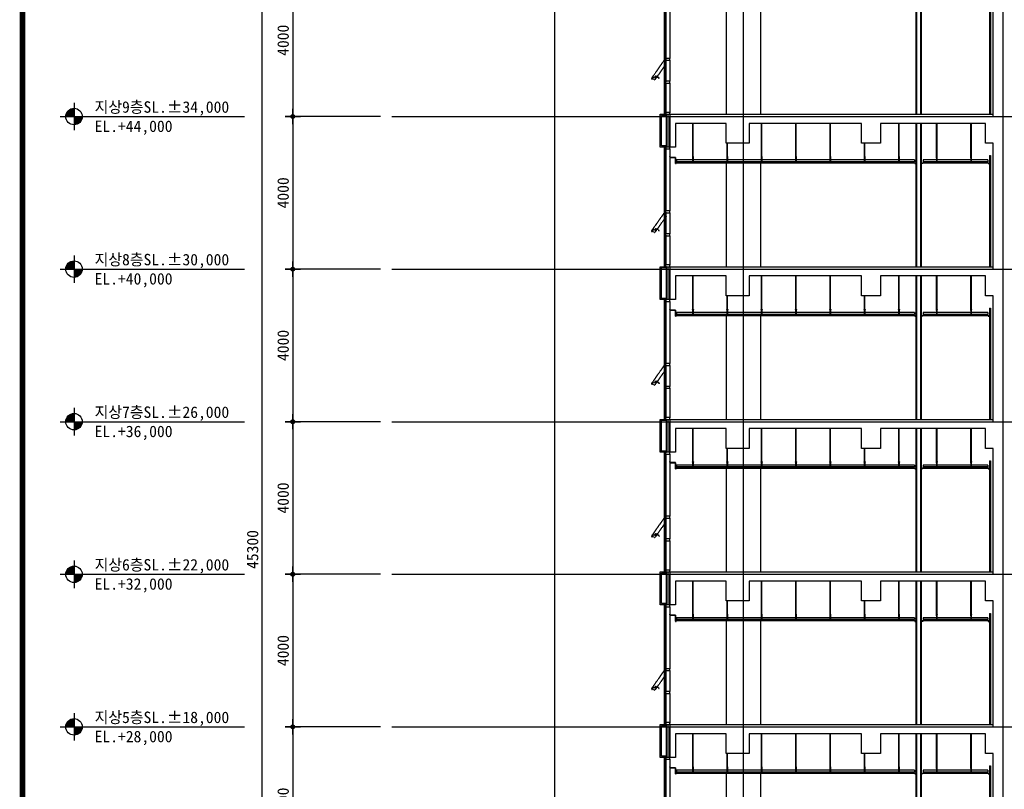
# Model space of a CAD drawing. Header units: millimetres. Extents: x 3445018 to 4174071, y -6064565 to -5122887.
# Tile 82 of 192: x 3671346 to 3697149, y -5435289 to -5415113. Entities that reach past the tile are written whole.
import ezdxf

# ---------------------------------------------------------------- set-up
doc = ezdxf.new("R2010")
doc.units = ezdxf.units.MM
doc.header["$MEASUREMENT"] = 0
doc.linetypes.add('CEN', pattern=[66, 60, -2, 2, -2])
doc.linetypes.add('HID', pattern=[5, 3, -2])
doc.layers.get('0').update_dxf_attribs({"linetype": 'CONTINUOUS'})
doc.layers.get('DEFPOINTS').update_dxf_attribs({"linetype": 'CONTINUOUS'})
for name, color, linetype in [('3', 3, 'CONTINUOUS'), ('A_DW_WIN', 4, 'CONTINUOUS'), ('A_EL_08', 8, 'CONTINUOUS'), ('A_GE_FORM', 7, 'CONTINUOUS'), ('CEN', 13, 'CEN'), ('DIM', 7, 'CONTINUOUS'), ('door', 4, 'CONTINUOUS'), ('EL3', 7, 'CONTINUOUS'), ('FI', 6, 'CONTINUOUS'), ('FIN', 6, 'CONTINUOUS'), ('INSUL', 8, 'CONTINUOUS'), ('SO-252', 252, 'CONTINUOUS'), ('SY', 1, 'CONTINUOUS'), ('WA1', 2, 'CONTINUOUS'), ('WA3', 7, 'CONTINUOUS'), ('WIN1', 4, 'CONTINUOUS'), ('WIN2', 9, 'CONTINUOUS'), ('문자', 2, 'CONTINUOUS')]:
    doc.layers.add(name, color=color, linetype=linetype)
doc.styles.add('HY울릉도 L', font='txt')
doc.styles.add('SDP-S', font='txt')
doc.linetypes.add('BATTING', pattern='A,0.0001,-0.1,[134,ltypeshp.shx,S=0.1,R=0,X=-0.1,Y=0],-0.2,[134,ltypeshp.shx,S=0.1,R=180,X=0.1,Y=0],-0.1', length=0.4001)
doc.dimstyles.new('SMDI-3', dxfattribs={"dimtxt": 3, "dimasz": 1, "dimexe": 2, "dimexo": 3, "dimgap": 1, "dimtad": 1, "dimdsep": 46, "dimtxsty": 'HY울릉도 L', "dimblk": 'Z_DOT', "dimcen": 2.5, "dimdle": 1.5, "dimclrd": 1, "dimclre": 1, "dimclrt": 2, "dimadec": 0, "dimazin": 0, "dimtfac": 1, "dimtix": 1, "dimtmove": 2, "dimatfit": 3, "dimldrblk": 'Z_DOT', "dimfxl": 2, "dimtvp": 1, "dimtolj": 1, "dimtzin": 0, "dimarcsym": 0})

# ---------------------------------------------------------------- blocks, each defined once
blk = doc.blocks.new('sheet _서영')
at = {"layer": 'A_GE_FORM', "const_width": 1.5}
blk.add_lwpolyline([(-361868.49, -1059038.93), (-362670.49, -1059038.93), (-362670.49, -1058483.93), (-361868.49, -1058483.93)], close=True, dxfattribs=at)
blk = doc.blocks.new('Z_DOT')
at = {"layer": 'DIM', "color": 1, "ltscale": 3}
for p, q in [((-2, 0), (2, 0)), ((0, -2), (0, 2))]:
    blk.add_line(p, q, dxfattribs=at)
for radius in [0.5, 0.25]:
    blk.add_circle((0, 0), radius, dxfattribs=at)
blk = doc.blocks.new('*D923')
at = {"layer": 'DEFPOINTS', "color": 0, "ltscale": 3, "transparency": 16777216}
for p in [(3677701, -5406352), (3681101, -5406352), (3681101, -5451652)]:
    blk.add_point(p, dxfattribs=at)
at = {"layer": 'DIM', "color": 1, "lineweight": -2, "ltscale": 3, "transparency": 16777216}
for p, q in [((3680801, -5406352), (3677501, -5406352)), ((3677701, -5451552), (3677701, -5406452)), ((3680801, -5451652), (3677501, -5451652))]:
    blk.add_line(p, q, dxfattribs=at)
at = {"layer": 'DIM', "color": 1, "lineweight": -2, "ltscale": 3, "transparency": 16777216, "xscale": 100, "yscale": 100, "zscale": 100}
for p, rotation in [((3677701, -5406352), 90), ((3677701, -5451652), 270)]:
    blk.add_blockref('Z_DOT', p, dxfattribs=dict(at, rotation=rotation))
at = {"layer": 'DIM', "color": 2, "ltscale": 3, "transparency": 16777216, "insert": (3677451, -5429002), "char_height": 300, "attachment_point": 5, "rotation": 90, "style": 'SDP-S'}
blk.add_mtext('\\A1;45300', dxfattribs=at)
blk = doc.blocks.new('*D926')
at = {"layer": 'DEFPOINTS', "color": 0, "ltscale": 3, "transparency": 16777216}
for p in [(3681101, -5433652), (3678501, -5437652), (3681101, -5437652)]:
    blk.add_point(p, dxfattribs=at)
at = {"layer": 'DIM', "color": 1, "lineweight": -2, "ltscale": 3, "transparency": 16777216}
for p, q in [((3680801, -5433652), (3678301, -5433652)), ((3678501, -5433752), (3678501, -5437552)), ((3680801, -5437652), (3678301, -5437652))]:
    blk.add_line(p, q, dxfattribs=at)
at = {"layer": 'DIM', "color": 1, "lineweight": -2, "ltscale": 3, "transparency": 16777216, "xscale": 100, "yscale": 100, "zscale": 100}
for p, rotation in [((3678501, -5433652), 90), ((3678501, -5437652), 270)]:
    blk.add_blockref('Z_DOT', p, dxfattribs=dict(at, rotation=rotation))
at = {"layer": 'DIM', "color": 2, "ltscale": 3, "transparency": 16777216, "insert": (3678251, -5435652), "char_height": 300, "attachment_point": 5, "rotation": 90, "style": 'SDP-S'}
blk.add_mtext('\\A1;4000', dxfattribs=at)
blk = doc.blocks.new('*D927')
at = {"layer": 'DEFPOINTS', "color": 0, "ltscale": 3, "transparency": 16777216}
for p in [(3681101, -5429652), (3678501, -5433652), (3681101, -5433652)]:
    blk.add_point(p, dxfattribs=at)
at = {"layer": 'DIM', "color": 1, "lineweight": -2, "ltscale": 3, "transparency": 16777216}
for p, q in [((3680801, -5429652), (3678301, -5429652)), ((3678501, -5429752), (3678501, -5433552)), ((3680801, -5433652), (3678301, -5433652))]:
    blk.add_line(p, q, dxfattribs=at)
at = {"layer": 'DIM', "color": 1, "lineweight": -2, "ltscale": 3, "transparency": 16777216, "xscale": 100, "yscale": 100, "zscale": 100}
for p, rotation in [((3678501, -5429652), 90), ((3678501, -5433652), 270)]:
    blk.add_blockref('Z_DOT', p, dxfattribs=dict(at, rotation=rotation))
at = {"layer": 'DIM', "color": 2, "ltscale": 3, "transparency": 16777216, "insert": (3678251, -5431652), "char_height": 300, "attachment_point": 5, "rotation": 90, "style": 'SDP-S'}
blk.add_mtext('\\A1;4000', dxfattribs=at)
blk = doc.blocks.new('*D928')
at = {"layer": 'DEFPOINTS', "color": 0, "ltscale": 3, "transparency": 16777216}
for p in [(3681101, -5425652), (3678501, -5429652), (3681101, -5429652)]:
    blk.add_point(p, dxfattribs=at)
at = {"layer": 'DIM', "color": 1, "lineweight": -2, "ltscale": 3, "transparency": 16777216}
for p, q in [((3680801, -5425652), (3678301, -5425652)), ((3678501, -5425752), (3678501, -5429552)), ((3680801, -5429652), (3678301, -5429652))]:
    blk.add_line(p, q, dxfattribs=at)
at = {"layer": 'DIM', "color": 1, "lineweight": -2, "ltscale": 3, "transparency": 16777216, "xscale": 100, "yscale": 100, "zscale": 100}
for p, rotation in [((3678501, -5425652), 90), ((3678501, -5429652), 270)]:
    blk.add_blockref('Z_DOT', p, dxfattribs=dict(at, rotation=rotation))
at = {"layer": 'DIM', "color": 2, "ltscale": 3, "transparency": 16777216, "insert": (3678251, -5427652), "char_height": 300, "attachment_point": 5, "rotation": 90, "style": 'SDP-S'}
blk.add_mtext('\\A1;4000', dxfattribs=at)
blk = doc.blocks.new('*D929')
at = {"layer": 'DEFPOINTS', "color": 0, "ltscale": 3, "transparency": 16777216}
for p in [(3681101, -5421652), (3678501, -5425652), (3681101, -5425652)]:
    blk.add_point(p, dxfattribs=at)
at = {"layer": 'DIM', "color": 1, "lineweight": -2, "ltscale": 3, "transparency": 16777216}
for p, q in [((3680801, -5421652), (3678301, -5421652)), ((3678501, -5421752), (3678501, -5425552)), ((3680801, -5425652), (3678301, -5425652))]:
    blk.add_line(p, q, dxfattribs=at)
at = {"layer": 'DIM', "color": 1, "lineweight": -2, "ltscale": 3, "transparency": 16777216, "xscale": 100, "yscale": 100, "zscale": 100}
for p, rotation in [((3678501, -5421652), 90), ((3678501, -5425652), 270)]:
    blk.add_blockref('Z_DOT', p, dxfattribs=dict(at, rotation=rotation))
at = {"layer": 'DIM', "color": 2, "ltscale": 3, "transparency": 16777216, "insert": (3678251, -5423652), "char_height": 300, "attachment_point": 5, "rotation": 90, "style": 'SDP-S'}
blk.add_mtext('\\A1;4000', dxfattribs=at)
blk = doc.blocks.new('*D930')
at = {"layer": 'DEFPOINTS', "color": 0, "ltscale": 3, "transparency": 16777216}
for p in [(3681101, -5417652), (3678501, -5421652), (3681101, -5421652)]:
    blk.add_point(p, dxfattribs=at)
at = {"layer": 'DIM', "color": 1, "lineweight": -2, "ltscale": 3, "transparency": 16777216}
for p, q in [((3680801, -5417652), (3678301, -5417652)), ((3678501, -5417752), (3678501, -5421552)), ((3680801, -5421652), (3678301, -5421652))]:
    blk.add_line(p, q, dxfattribs=at)
at = {"layer": 'DIM', "color": 1, "lineweight": -2, "ltscale": 3, "transparency": 16777216, "xscale": 100, "yscale": 100, "zscale": 100}
for p, rotation in [((3678501, -5417652), 90), ((3678501, -5421652), 270)]:
    blk.add_blockref('Z_DOT', p, dxfattribs=dict(at, rotation=rotation))
at = {"layer": 'DIM', "color": 2, "ltscale": 3, "transparency": 16777216, "insert": (3678251, -5419652), "char_height": 300, "attachment_point": 5, "rotation": 90, "style": 'SDP-S'}
blk.add_mtext('\\A1;4000', dxfattribs=at)
blk = doc.blocks.new('*D931')
at = {"layer": 'DEFPOINTS', "color": 0, "ltscale": 3, "transparency": 16777216}
for p in [(3681101, -5413652), (3678501, -5417652), (3681101, -5417652)]:
    blk.add_point(p, dxfattribs=at)
at = {"layer": 'DIM', "color": 1, "lineweight": -2, "ltscale": 3, "transparency": 16777216}
for p, q in [((3680801, -5413652), (3678301, -5413652)), ((3678501, -5413752), (3678501, -5417552)), ((3680801, -5417652), (3678301, -5417652))]:
    blk.add_line(p, q, dxfattribs=at)
at = {"layer": 'DIM', "color": 1, "lineweight": -2, "ltscale": 3, "transparency": 16777216, "xscale": 100, "yscale": 100, "zscale": 100}
for p, rotation in [((3678501, -5413652), 90), ((3678501, -5417652), 270)]:
    blk.add_blockref('Z_DOT', p, dxfattribs=dict(at, rotation=rotation))
at = {"layer": 'DIM', "color": 2, "ltscale": 3, "transparency": 16777216, "insert": (3678251, -5415652), "char_height": 300, "attachment_point": 5, "rotation": 90, "style": 'SDP-S'}
blk.add_mtext('\\A1;4000', dxfattribs=at)
blk = doc.blocks.new('CW-1')
at = {"layer": 'door'}
for points in [[(704860, -1026992), (704879, -1026992), (704879, -1026980), (704829, -1026980), (704829, -1026992), (704848, -1026992)], [(704848, -1027028), (704829, -1027028), (704829, -1027130), (704879, -1027130), (704879, -1027028), (704860, -1027028)], [(704848, -1026992), (704848, -1027028)], [(704860, -1026992), (704860, -1027028)]]:
    blk.add_lwpolyline(points, dxfattribs=at)
blk = doc.blocks.new('pw')
at = {"layer": 'A_DW_WIN', "color": 8, "linetype": 'HID', "ltscale": 0.1}
for p, q in [((0, 586), (0, 586)), ((0, 586), (0, 0)), ((28, 586), (0, 586)), ((28, 552), (28, 586)), ((45, 552), (28, 552)), ((45, 542), (45, 552)), ((95, 542), (45, 542)), ((95, 542), (95, 77)), ((0, 0), (28, 0)), ((28, 77), (95, 77)), ((28, 22), (28, 77)), ((28, 0), (28, 22)), ((28, 22), (95, 22)), ((81, 77), (49, 77)), ((51, 112), (51, 111)), ((51, 111), (79, 111)), ((51, 111), (51, 111)), ((51, 111), (51, 111)), ((51, 111), (51, 111)), ((51, 111), (51, 111)), ((51, 111), (51, 111)), ((51, 111), (51, 111)), ((51, 111), (51, 111)), ((51, 111), (51, 111)), ((51, 111), (51, 111)), ((51, 111), (51, 111)), ((51, 111), (51, 111)), ((51, 111), (51, 111)), ((51, 111), (51, 111)), ((51, 111), (51, 111)), ((79, 110), (51, 110)), ((52, 110), (52, 110)), ((78, 110), (78, 110)), ((79, 111), (79, 111)), ((79, 111), (79, 111)), ((81, 118), (82, 119)), ((81, 118), (81, 118)), ((81, 118), (81, 118)), ((81, 77), (81, 92)), ((83, 138), (82, 138)), ((82, 119), (83, 120)), ((84, 139), (83, 138)), ((83, 120), (83, 121)), ((83, 121), (84, 121)), ((86, 139), (84, 139)), ((84, 121), (84, 122)), ((84, 122), (85, 122)), ((85, 122), (85, 123)), ((85, 123), (86, 123)), ((86, 123), (87, 124)), ((88, 125), (89, 125)), ((89, 125), (90, 126)), ((93, 127), (94, 127)), ((94, 127), (95, 127)), ((95, 127), (95, 127)), ((95, 77), (95, 22)), ((166, 119), (166, 119)), ((166, 119), (166, 119)), ((166, 119), (167, 119)), ((167, 119), (168, 119)), ((168, 119), (169, 119)), ((168, 119), (168, 119)), ((169, 119), (170, 119)), ((169, 119), (169, 119)), ((170, 119), (170, 118)), ((170, 118), (171, 118)), ((170, 118), (170, 118)), ((170, 118), (170, 118)), ((171, 118), (171, 118)), ((171, 118), (171, 118)), ((171, 118), (171, 118)), ((171, 118), (171, 118)), ((172, 118), (172, 118)), ((172, 118), (172, 118)), ((172, 118), (172, 118)), ((172, 118), (172, 118)), ((172, 118), (172, 118)), ((172, 118), (172, 118)), ((172, 118), (172, 118)), ((172, 118), (172, 118)), ((172, 118), (172, 118)), ((172, 118), (172, 118)), ((172, 118), (172, 118))]:
    blk.add_line(p, q, dxfattribs=at)
for points in [[(51, 110), (50, 106), (50, 103), (50, 99), (50, 95), (49, 92), (49, 77)], [(53, 120), (52, 119), (52, 118), (52, 117), (51, 116), (51, 115), (51, 114), (51, 113), (51, 112)], [(51, 112), (51, 112), (51, 112), (51, 112)], [(59, 129), (59, 129), (58, 128), (57, 127), (57, 127), (57, 127), (56, 126), (56, 126), (56, 126), (55, 125), (53, 120)], [(82, 138), (81, 138), (79, 138), (78, 137), (77, 137), (76, 137), (75, 136), (74, 136), (73, 136), (71, 135), (71, 135), (70, 135), (69, 134), (68, 134), (67, 133), (66, 133), (65, 133), (64, 132), (64, 132), (63, 131), (62, 131), (62, 131), (61, 130), (60, 130), (60, 129), (59, 129)], [(81, 92), (81, 95), (81, 99), (80, 103), (80, 106), (79, 110)], [(92, 140), (92, 140), (91, 140), (91, 139), (90, 139), (89, 139), (89, 139), (88, 139), (87, 139), (86, 139), (86, 139)], [(87, 124), (87, 124), (88, 125)], [(90, 126), (91, 126), (91, 126), (92, 126), (93, 127)], [(171, 118), (171, 118), (171, 118), (171, 118), (172, 118)], [(172, 118), (172, 118), (172, 118), (172, 118), (172, 118), (172, 118)], [(172, 118), (172, 118), (172, 118), (172, 118), (172, 118), (172, 118), (172, 118), (173, 118), (173, 118), (173, 118), (173, 118), (173, 118), (173, 118), (173, 118), (173, 118), (173, 118)]]:
    blk.add_lwpolyline(points, dxfattribs=at)
for centre, radius, start, end in [((52, 110), 0.2, 90, 180), ((78, 110), 0.2, 0, 90), ((200, -1916), 2058, 92.9412, 93.0172), ((99, -61), 201, 88.0033, 91.108), ((113, -49), 176, 92.2809, 95.6257), ((99, -59), 199, 70.3248, 88.0107), ((113, -53), 180, 73.742, 92.2207)]:
    blk.add_arc(centre, radius, start, end, dxfattribs=at)
for points, start_tangent, end_tangent in [([(79, 111), (81, 117), (81, 118)], (0.026358, 0.999653), (0.475022, 0.879974)), ([(79, 111), (79, 111), (79, 111), (79, 111), (79, 111), (79, 111)], (1, 0), (-0.005944, 0.999982)), ([(166, 119), (166, 120), (163, 120)], (-0.953238, 0.30222), (-0.960308, 0.278941)), ([(169, 127), (166, 128)], (-0.933599, 0.358319), (-0.94133, 0.337487)), ([(175, 123), (174, 124), (174, 124), (174, 124), (174, 125), (173, 125), (172, 126), (170, 126), (169, 127)], (-0.349868, 0.936799), (-0.933599, 0.358318)), ([(175, 123), (175, 122), (175, 121), (175, 120), (174, 119), (174, 119), (174, 119), (173, 118)], (0.348212, -0.937416), (-0.794938, -0.60669)), ([(173, 118), (173, 118), (173, 118), (173, 118), (173, 118)], (0.978884, 0.204415), (0.794086, 0.607805)), ([(173, 118), (173, 118), (173, 118)], (0.914456, -0.404684), (-0.195921, -0.98062))]:
    blk.add_spline(points, degree=3, dxfattribs=dict(at, start_tangent=start_tangent, end_tangent=end_tangent))
blk = doc.blocks.new('기준층')
at = {"color": 8}
for p, q in [((1376128, -3320133), (1376128, -3320180)), ((1382359, -3320133), (1382359, -3320180)), ((1382592, -3320133), (1382592, -3320180)), ((1384283, -3320133), (1384283, -3320180))]:
    blk.add_line(p, q, dxfattribs=at)
at = {"layer": 'A_EL_08'}
blk.add_line((1375850, -3318964), (1375850, -3319794), dxfattribs=at)
at = {"layer": 'EL3', "ltscale": 200}
for p, q in [((1377425, -3320219), (1377425, -3322934)), ((1378325, -3320219), (1378325, -3322934))]:
    blk.add_line(p, q, dxfattribs=at)
at = {"layer": 'FI', "ltscale": 200}
blk.add_line((1375950, -3322934), (1384425, -3322934), dxfattribs=at)
at = {"layer": 'FIN', "ltscale": 200}
for p, q in [((1375700, -3319794), (1375700, -3318934)), ((1375700, -3318934), (1375850, -3318934)), ((1375850, -3318964), (1375730, -3318964)), ((1375730, -3319764), (1375730, -3318964)), ((1375850, -3318934), (1375850, -3318964)), ((1375850, -3319764), (1375730, -3319764)), ((1375850, -3319794), (1375850, -3319764)), ((1375850, -3319794), (1375700, -3319794))]:
    blk.add_line(p, q, dxfattribs=at)
at = {"layer": 'FIN', "ltscale": 1000}
for p, q in [((1384325, -3320019), (1384325, -3322934)), ((1384325, -3320019), (1384355, -3320019)), ((1384355, -3320019), (1384355, -3322934))]:
    blk.add_line(p, q, dxfattribs=at)
for points in [[(1382401, -3322934), (1382401, -3319174)], [(1382413, -3322934), (1382413, -3319174)], [(1382537, -3322934), (1382537, -3319174)], [(1382549, -3322934), (1382549, -3319174)]]:
    blk.add_lwpolyline(points, dxfattribs=at)
at = {"layer": 'FIN'}
blk.add_lwpolyline([(1375950, -3320040), (1375950, -3320057), (1375967, -3320057), (1375964, -3320054), (1375953, -3320054), (1375953, -3320043)], close=True, dxfattribs=at)
for points in [[(1375950, -3320059), (1375965, -3320059), (1375965, -3320069), (1376100, -3320069), (1376100, -3320229), (1376115, -3320229), (1376115, -3320219), (1376114, -3320219), (1376114, -3320227), (1376102, -3320227), (1376102, -3320067), (1375967, -3320067), (1375967, -3320057), (1375950, -3320057), (1375950, -3320059)], [(1382379, -3320219), (1376108, -3320219), (1376108, -3320207), (1382379, -3320206), (1382379, -3320219)], [(1382371, -3320219), (1382371, -3320229), (1382386, -3320229), (1382386, -3320214), (1382401, -3320214), (1382401, -3320199)], [(1382579, -3320219), (1382579, -3320229), (1382564, -3320229), (1382564, -3320214), (1382549, -3320214), (1382549, -3320199)], [(1384303, -3320219), (1382572, -3320219), (1382572, -3320207), (1384303, -3320206), (1384303, -3320219)], [(1384295, -3320219), (1384295, -3320229), (1384310, -3320229), (1384310, -3320214), (1384325, -3320214), (1384325, -3320199)]]:
    blk.add_lwpolyline(points, dxfattribs=at)
at = {"layer": 'INSUL', "linetype": 'BATTING', "ltscale": 100}
blk.add_line((1375899, -3318934), (1375900, -3319794), dxfattribs=at)
at = {"layer": 'SO-252', "color": 8}
for p, q in [((1376550, -3320041), (1376550, -3319174)), ((1376561, -3320041), (1376561, -3319174)), ((1378350, -3320041), (1378350, -3319174)), ((1378361, -3320041), (1378361, -3319174)), ((1379250, -3320041), (1379250, -3319174)), ((1379261, -3320041), (1379261, -3319174)), ((1380150, -3320041), (1380150, -3319174)), ((1380161, -3320041), (1380161, -3319174)), ((1381950, -3320041), (1381950, -3319174)), ((1381961, -3320041), (1381961, -3319174)), ((1382941, -3320041), (1382941, -3319174)), ((1382952, -3320041), (1382952, -3319174)), ((1383841, -3320041), (1383841, -3319174)), ((1383852, -3320041), (1383852, -3319174)), ((1377450, -3320041), (1377450, -3319694)), ((1377461, -3320041), (1377461, -3319694)), ((1381050, -3320041), (1381050, -3319694)), ((1381061, -3320041), (1381061, -3319694)), ((1382359, -3320133), (1376128, -3320133)), ((1382359, -3320180), (1376128, -3320180)), ((1376568, -3320045), (1376543, -3320045)), ((1376543, -3320045), (1376543, -3320183)), ((1376568, -3320048), (1376543, -3320048)), ((1376568, -3320120), (1376543, -3320120)), ((1376568, -3320133), (1376543, -3320133)), ((1376568, -3320180), (1376543, -3320180)), ((1376543, -3320183), (1376568, -3320183)), ((1376566, -3320041), (1376546, -3320041)), ((1376546, -3320041), (1376546, -3320045)), ((1376546, -3320051), (1376546, -3320048)), ((1376566, -3320051), (1376546, -3320051)), ((1376548, -3320041), (1376548, -3320045)), ((1376548, -3320048), (1376548, -3320051)), ((1376550, -3320083), (1376550, -3320051)), ((1376561, -3320083), (1376550, -3320083)), ((1376561, -3320083), (1376561, -3320051)), ((1376563, -3320041), (1376563, -3320045)), ((1376563, -3320048), (1376563, -3320051)), ((1376566, -3320045), (1376566, -3320041)), ((1376566, -3320048), (1376566, -3320051)), ((1376568, -3320183), (1376568, -3320045)), ((1377468, -3320045), (1377443, -3320045)), ((1377443, -3320045), (1377443, -3320183)), ((1377468, -3320048), (1377443, -3320048)), ((1377468, -3320120), (1377443, -3320120)), ((1377468, -3320133), (1377443, -3320133)), ((1377468, -3320180), (1377443, -3320180)), ((1377443, -3320183), (1377468, -3320183)), ((1377466, -3320041), (1377446, -3320041)), ((1377446, -3320041), (1377446, -3320045)), ((1377446, -3320051), (1377446, -3320048)), ((1377466, -3320051), (1377446, -3320051)), ((1377448, -3320041), (1377448, -3320045)), ((1377448, -3320048), (1377448, -3320051)), ((1377450, -3320083), (1377450, -3320051)), ((1377461, -3320083), (1377450, -3320083)), ((1377461, -3320083), (1377461, -3320051)), ((1377463, -3320041), (1377463, -3320045)), ((1377463, -3320048), (1377463, -3320051)), ((1377466, -3320045), (1377466, -3320041)), ((1377466, -3320048), (1377466, -3320051)), ((1377468, -3320183), (1377468, -3320045)), ((1378368, -3320045), (1378343, -3320045)), ((1378343, -3320045), (1378343, -3320183)), ((1378368, -3320048), (1378343, -3320048)), ((1378368, -3320120), (1378343, -3320120)), ((1378368, -3320133), (1378343, -3320133)), ((1378368, -3320180), (1378343, -3320180)), ((1378343, -3320183), (1378368, -3320183)), ((1378366, -3320041), (1378346, -3320041)), ((1378346, -3320041), (1378346, -3320045)), ((1378346, -3320051), (1378346, -3320048)), ((1378366, -3320051), (1378346, -3320051)), ((1378348, -3320041), (1378348, -3320045)), ((1378348, -3320048), (1378348, -3320051)), ((1378350, -3320083), (1378350, -3320051)), ((1378361, -3320083), (1378350, -3320083)), ((1378361, -3320083), (1378361, -3320051)), ((1378363, -3320041), (1378363, -3320045)), ((1378363, -3320048), (1378363, -3320051)), ((1378366, -3320045), (1378366, -3320041)), ((1378366, -3320048), (1378366, -3320051)), ((1378368, -3320183), (1378368, -3320045)), ((1379268, -3320045), (1379243, -3320045)), ((1379243, -3320045), (1379243, -3320183)), ((1379268, -3320048), (1379243, -3320048)), ((1379268, -3320120), (1379243, -3320120)), ((1379268, -3320133), (1379243, -3320133)), ((1379268, -3320180), (1379243, -3320180)), ((1379243, -3320183), (1379268, -3320183)), ((1379266, -3320041), (1379246, -3320041)), ((1379246, -3320041), (1379246, -3320045)), ((1379246, -3320051), (1379246, -3320048)), ((1379266, -3320051), (1379246, -3320051)), ((1379248, -3320041), (1379248, -3320045)), ((1379248, -3320048), (1379248, -3320051)), ((1379250, -3320083), (1379250, -3320051)), ((1379261, -3320083), (1379250, -3320083)), ((1379261, -3320083), (1379261, -3320051)), ((1379263, -3320041), (1379263, -3320045)), ((1379263, -3320048), (1379263, -3320051)), ((1379266, -3320045), (1379266, -3320041)), ((1379266, -3320048), (1379266, -3320051)), ((1379268, -3320183), (1379268, -3320045)), ((1380168, -3320045), (1380143, -3320045)), ((1380143, -3320045), (1380143, -3320183)), ((1380168, -3320048), (1380143, -3320048)), ((1380168, -3320120), (1380143, -3320120)), ((1380168, -3320133), (1380143, -3320133)), ((1380168, -3320180), (1380143, -3320180)), ((1380143, -3320183), (1380168, -3320183)), ((1380166, -3320041), (1380146, -3320041)), ((1380146, -3320041), (1380146, -3320045)), ((1380146, -3320051), (1380146, -3320048)), ((1380166, -3320051), (1380146, -3320051)), ((1380148, -3320041), (1380148, -3320045)), ((1380148, -3320048), (1380148, -3320051)), ((1380150, -3320083), (1380150, -3320051)), ((1380161, -3320083), (1380150, -3320083)), ((1380161, -3320083), (1380161, -3320051)), ((1380163, -3320041), (1380163, -3320045)), ((1380163, -3320048), (1380163, -3320051)), ((1380166, -3320045), (1380166, -3320041)), ((1380166, -3320048), (1380166, -3320051)), ((1380168, -3320183), (1380168, -3320045)), ((1381068, -3320045), (1381043, -3320045)), ((1381043, -3320045), (1381043, -3320183)), ((1381068, -3320048), (1381043, -3320048)), ((1381068, -3320120), (1381043, -3320120)), ((1381068, -3320133), (1381043, -3320133)), ((1381068, -3320180), (1381043, -3320180)), ((1381043, -3320183), (1381068, -3320183)), ((1381066, -3320041), (1381046, -3320041)), ((1381046, -3320041), (1381046, -3320045)), ((1381046, -3320051), (1381046, -3320048)), ((1381066, -3320051), (1381046, -3320051)), ((1381048, -3320041), (1381048, -3320045)), ((1381048, -3320048), (1381048, -3320051)), ((1381050, -3320083), (1381050, -3320051)), ((1381061, -3320083), (1381050, -3320083)), ((1381061, -3320083), (1381061, -3320051)), ((1381063, -3320041), (1381063, -3320045)), ((1381063, -3320048), (1381063, -3320051)), ((1381066, -3320045), (1381066, -3320041)), ((1381066, -3320048), (1381066, -3320051)), ((1381068, -3320183), (1381068, -3320045)), ((1381968, -3320045), (1381943, -3320045)), ((1381943, -3320045), (1381943, -3320183)), ((1381968, -3320048), (1381943, -3320048)), ((1381968, -3320120), (1381943, -3320120)), ((1381968, -3320133), (1381943, -3320133)), ((1381968, -3320180), (1381943, -3320180)), ((1381943, -3320183), (1381968, -3320183)), ((1381966, -3320041), (1381946, -3320041)), ((1381946, -3320041), (1381946, -3320045)), ((1381946, -3320051), (1381946, -3320048)), ((1381966, -3320051), (1381946, -3320051)), ((1381948, -3320041), (1381948, -3320045)), ((1381948, -3320048), (1381948, -3320051)), ((1381950, -3320083), (1381950, -3320051)), ((1381961, -3320083), (1381950, -3320083)), ((1381961, -3320083), (1381961, -3320051)), ((1381963, -3320041), (1381963, -3320045)), ((1381963, -3320048), (1381963, -3320051)), ((1381966, -3320045), (1381966, -3320041)), ((1381966, -3320048), (1381966, -3320051)), ((1381968, -3320183), (1381968, -3320045)), ((1384283, -3320133), (1382592, -3320133)), ((1384283, -3320180), (1382592, -3320180)), ((1382959, -3320045), (1382934, -3320045)), ((1382934, -3320045), (1382934, -3320183)), ((1382959, -3320048), (1382934, -3320048)), ((1382959, -3320120), (1382934, -3320120)), ((1382959, -3320133), (1382934, -3320133)), ((1382959, -3320180), (1382934, -3320180)), ((1382934, -3320183), (1382959, -3320183)), ((1382957, -3320041), (1382937, -3320041)), ((1382937, -3320041), (1382937, -3320045)), ((1382937, -3320051), (1382937, -3320048)), ((1382957, -3320051), (1382937, -3320051)), ((1382939, -3320041), (1382939, -3320045)), ((1382939, -3320048), (1382939, -3320051)), ((1382941, -3320083), (1382941, -3320051)), ((1382952, -3320083), (1382941, -3320083)), ((1382952, -3320083), (1382952, -3320051)), ((1382954, -3320041), (1382954, -3320045)), ((1382954, -3320048), (1382954, -3320051)), ((1382957, -3320045), (1382957, -3320041)), ((1382957, -3320048), (1382957, -3320051)), ((1382959, -3320183), (1382959, -3320045)), ((1383859, -3320045), (1383834, -3320045)), ((1383834, -3320045), (1383834, -3320183)), ((1383859, -3320048), (1383834, -3320048)), ((1383859, -3320120), (1383834, -3320120)), ((1383859, -3320133), (1383834, -3320133)), ((1383859, -3320180), (1383834, -3320180)), ((1383834, -3320183), (1383859, -3320183)), ((1383857, -3320041), (1383837, -3320041)), ((1383837, -3320041), (1383837, -3320045)), ((1383837, -3320051), (1383837, -3320048)), ((1383857, -3320051), (1383837, -3320051)), ((1383839, -3320041), (1383839, -3320045)), ((1383839, -3320048), (1383839, -3320051)), ((1383841, -3320083), (1383841, -3320051)), ((1383852, -3320083), (1383841, -3320083)), ((1383852, -3320083), (1383852, -3320051)), ((1383854, -3320041), (1383854, -3320045)), ((1383854, -3320048), (1383854, -3320051)), ((1383857, -3320045), (1383857, -3320041)), ((1383857, -3320048), (1383857, -3320051)), ((1383859, -3320183), (1383859, -3320045))]:
    blk.add_line(p, q, dxfattribs=at)
at = {"layer": 'WA1'}
blk.add_lwpolyline([(1384425, -3322994), (1384425, -3319694), (1384225, -3319694), (1384225, -3319174), (1381475, -3319174), (1381475, -3319694), (1380975, -3319694), (1380975, -3319174), (1378025, -3319174), (1378025, -3319694), (1377425, -3319694), (1377425, -3319174), (1376100, -3319174), (1376100, -3319794), (1375950, -3319794), (1375950, -3318994), (1384425, -3318994)], dxfattribs=at)
at = {"layer": 'WA3', "ltscale": 1000}
for points in [[(1382425, -3322934), (1382425, -3319174)], [(1382525, -3322934), (1382525, -3319174)]]:
    blk.add_lwpolyline(points, dxfattribs=at)
at = {"layer": 'WIN1', "ltscale": 1000}
for p, q in [((1375812, -3319844), (1375812, -3321469)), ((1375830, -3319825), (1375830, -3321488)), ((1375848, -3319844), (1375848, -3321469)), ((1375812, -3321519), (1375812, -3322069)), ((1375830, -3321500), (1375830, -3322088)), ((1375848, -3321519), (1375848, -3322069)), ((1375812, -3322119), (1375812, -3322894)), ((1375830, -3322100), (1375830, -3322903)), ((1375848, -3322119), (1375848, -3322894))]:
    blk.add_line(p, q, dxfattribs=at)
at = {"layer": 'WIN2', "ltscale": 1000}
for p, q in [((1375950, -3318934), (1375950, -3319794)), ((1375800, -3319844), (1375800, -3321469)), ((1375950, -3319844), (1375950, -3321469)), ((1375800, -3321519), (1375800, -3322069)), ((1375950, -3321519), (1375950, -3322069)), ((1375800, -3322119), (1375800, -3322894)), ((1375950, -3322119), (1375950, -3322894))]:
    blk.add_line(p, q, dxfattribs=at)
at = {"rotation": 324.9999999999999}
blk.add_blockref('pw', (1375464, -3321999), dxfattribs=at)
at = {"layer": 'WIN1', "rotation": 90}
for p in [(348820, -4024673), (348820, -4026348), (348820, -4026948), (348820, -4027763)]:
    blk.add_blockref('CW-1', p, dxfattribs=at)

msp = doc.modelspace()

# ---------------------------------------------------------------- linework, layer by layer
at = {"layer": 'CEN'}
for p, q in [((3685359.092, -5401351.886), (3685359.092, -5459758.902)), ((3690309.092, -5401351.886), (3690309.092, -5459758.902)), ((3697109.092, -5401351.886), (3697109.092, -5459758.902)), ((3681101.324, -5417651.886), (3725809.092, -5417651.886)), ((3681101.324, -5421651.886), (3725809.092, -5421651.886)), ((3681101.324, -5425651.886), (3725809.092, -5425651.886)), ((3681101.324, -5429651.886), (3725809.092, -5429651.886)), ((3681101.324, -5433651.886), (3725809.092, -5433651.886))]:
    msp.add_line(p, q, dxfattribs=at)
at = {"layer": 'SY'}
for p, q in [((3672770.714, -5417291.886), (3672770.714, -5418011.886)), ((3672410.714, -5417651.886), (3673130.714, -5417651.886)), ((3672770.714, -5417651.886), (3677236.167, -5417651.886)), ((3672770.714, -5421291.886), (3672770.714, -5422011.886)), ((3672410.714, -5421651.886), (3673130.714, -5421651.886)), ((3672770.714, -5421651.886), (3677236.167, -5421651.886)), ((3672770.714, -5425291.886), (3672770.714, -5426011.886)), ((3672410.714, -5425651.886), (3673130.714, -5425651.886)), ((3672770.714, -5425651.886), (3677236.167, -5425651.886)), ((3672770.714, -5429291.886), (3672770.714, -5430011.886)), ((3672410.714, -5429651.886), (3673130.714, -5429651.886)), ((3672770.714, -5429651.886), (3677236.167, -5429651.886)), ((3672770.714, -5433291.886), (3672770.714, -5434011.886)), ((3672410.714, -5433651.886), (3673130.714, -5433651.886)), ((3672770.714, -5433651.886), (3677236.167, -5433651.886))]:
    msp.add_line(p, q, dxfattribs=at)
for centre in [(3672770.714, -5417651.886), (3672770.714, -5421651.886), (3672770.714, -5425651.886), (3672770.714, -5429651.886), (3672770.714, -5433651.886)]:
    msp.add_circle(centre, 216, dxfattribs=at)
for points in [[(3672770.714, -5417435.886), (3672770.714, -5417651.886), (3672554.714, -5417651.886)], [(3672608.173, -5417509.631), (3672554.714, -5417651.886), (3672570.658, -5417570.44)], [(3672554.714, -5417651.886), (3672608.173, -5417509.631), (3672695.155, -5417511.445)], [(3672608.173, -5417509.631), (3672770.714, -5417435.886), (3672679.364, -5417456.154)], [(3672608.173, -5417509.631), (3672695.155, -5417511.445), (3672770.714, -5417435.886)], [(3672986.714, -5417651.886), (3672770.714, -5417651.886), (3672770.714, -5417867.886)], [(3672770.714, -5417867.886), (3672912.969, -5417814.427), (3672911.155, -5417727.445)], [(3672912.969, -5417814.427), (3672911.155, -5417727.445), (3672986.714, -5417651.886)], [(3672912.969, -5417814.427), (3672986.714, -5417651.886), (3672966.447, -5417743.236)], [(3672912.969, -5417814.427), (3672770.714, -5417867.886), (3672852.161, -5417851.942)], [(3672770.714, -5421435.886), (3672770.714, -5421651.886), (3672554.714, -5421651.886)], [(3672608.173, -5421509.631), (3672554.714, -5421651.886), (3672570.658, -5421570.44)], [(3672554.714, -5421651.886), (3672608.173, -5421509.631), (3672695.155, -5421511.445)], [(3672608.173, -5421509.631), (3672770.714, -5421435.886), (3672679.364, -5421456.154)], [(3672608.173, -5421509.631), (3672695.155, -5421511.445), (3672770.714, -5421435.886)], [(3672986.714, -5421651.886), (3672770.714, -5421651.886), (3672770.714, -5421867.886)], [(3672912.969, -5421814.427), (3672911.155, -5421727.445), (3672986.714, -5421651.886)], [(3672912.969, -5421814.427), (3672986.714, -5421651.886), (3672966.447, -5421743.236)], [(3672770.714, -5421867.886), (3672912.969, -5421814.427), (3672911.155, -5421727.445)], [(3672912.969, -5421814.427), (3672770.714, -5421867.886), (3672852.161, -5421851.942)], [(3672770.714, -5425435.886), (3672770.714, -5425651.886), (3672554.714, -5425651.886)], [(3672608.173, -5425509.631), (3672554.714, -5425651.886), (3672570.658, -5425570.44)], [(3672554.714, -5425651.886), (3672608.173, -5425509.631), (3672695.155, -5425511.445)], [(3672608.173, -5425509.631), (3672770.714, -5425435.886), (3672679.364, -5425456.154)], [(3672608.173, -5425509.631), (3672695.155, -5425511.445), (3672770.714, -5425435.886)], [(3672986.714, -5425651.886), (3672770.714, -5425651.886), (3672770.714, -5425867.886)], [(3672770.714, -5425867.886), (3672912.969, -5425814.427), (3672911.155, -5425727.445)], [(3672912.969, -5425814.427), (3672911.155, -5425727.445), (3672986.714, -5425651.886)], [(3672912.969, -5425814.427), (3672986.714, -5425651.886), (3672966.447, -5425743.236)], [(3672912.969, -5425814.427), (3672770.714, -5425867.886), (3672852.161, -5425851.942)], [(3672770.714, -5429435.886), (3672770.714, -5429651.886), (3672554.714, -5429651.886)], [(3672608.173, -5429509.631), (3672554.714, -5429651.886), (3672570.658, -5429570.44)], [(3672554.714, -5429651.886), (3672608.173, -5429509.631), (3672695.155, -5429511.445)], [(3672608.173, -5429509.631), (3672770.714, -5429435.886), (3672679.364, -5429456.154)], [(3672608.173, -5429509.631), (3672695.155, -5429511.445), (3672770.714, -5429435.886)], [(3672986.714, -5429651.886), (3672770.714, -5429651.886), (3672770.714, -5429867.886)], [(3672912.969, -5429814.427), (3672911.155, -5429727.445), (3672986.714, -5429651.886)], [(3672912.969, -5429814.427), (3672986.714, -5429651.886), (3672966.447, -5429743.236)], [(3672770.714, -5429867.886), (3672912.969, -5429814.427), (3672911.155, -5429727.445)], [(3672912.969, -5429814.427), (3672770.714, -5429867.886), (3672852.161, -5429851.942)], [(3672770.714, -5433435.886), (3672770.714, -5433651.886), (3672554.714, -5433651.886)], [(3672608.173, -5433509.631), (3672554.714, -5433651.886), (3672570.658, -5433570.44)], [(3672554.714, -5433651.886), (3672608.173, -5433509.631), (3672695.155, -5433511.445)], [(3672608.173, -5433509.631), (3672770.714, -5433435.886), (3672679.364, -5433456.154)], [(3672608.173, -5433509.631), (3672695.155, -5433511.445), (3672770.714, -5433435.886)], [(3672986.714, -5433651.886), (3672770.714, -5433651.886), (3672770.714, -5433867.886)], [(3672770.714, -5433867.886), (3672912.969, -5433814.427), (3672911.155, -5433727.445)], [(3672912.969, -5433814.427), (3672911.155, -5433727.445), (3672986.714, -5433651.886)], [(3672912.969, -5433814.427), (3672986.714, -5433651.886), (3672966.447, -5433743.236)], [(3672912.969, -5433814.427), (3672770.714, -5433867.886), (3672852.161, -5433851.942)]]:
    msp.add_solid(points, dxfattribs=at)

# ---------------------------------------------------------------- block references
at = {"layer": '3', "xscale": 100, "yscale": 100, "zscale": 100, "rotation": 270}
msp.add_blockref('sheet _서영', (109575314.9, -41660492.378), dxfattribs=at)
at = {"layer": 'FI'}
for p in [(2312433.944, -2094657.66), (2312433.944, -2098657.66), (2312433.944, -2102657.66), (2312433.944, -2106657.66), (2312433.944, -2110657.66), (2312433.944, -2114657.66)]:
    msp.add_blockref('기준층', p, dxfattribs=at)

# ---------------------------------------------------------------- texts
at = {"layer": '문자', "linetype": 'Continuous', "style": 'SDP-S'}
for s, p in [('지상9층SL.%%P34,000', (3673310.873, -5417552.306)), ('EL.+44,000', (3673310.873, -5418055.837)), ('지상8층SL.%%P30,000', (3673310.873, -5421552.306)), ('EL.+40,000', (3673310.873, -5422055.837)), ('지상7층SL.%%P26,000', (3673310.873, -5425552.306)), ('EL.+36,000', (3673310.873, -5426055.837)), ('지상6층SL.%%P22,000', (3673310.873, -5429552.306)), ('EL.+32,000', (3673310.873, -5430055.837)), ('지상5층SL.%%P18,000', (3673310.873, -5433552.306)), ('EL.+28,000', (3673310.873, -5434055.837))]:
    msp.add_text(s, height=300, dxfattribs=at).set_placement(p)

# ---------------------------------------------------------------- dimensions: what is measured, and where the dimension line sits
at = {"layer": 'DIM', "ltscale": 3}
for base, p1, p2, picture, middle in [((3677701.324, -5406351.886), (3681101.324, -5451651.886), (3681101.324, -5406351.886), '*D923', (3677451.12, -5429001.886)), ((3678501.324, -5417651.886), (3681101.324, -5413651.886), (3681101.324, -5417651.886), '*D931', (3678251.12, -5415651.886)), ((3678501.324, -5421651.886), (3681101.324, -5417651.886), (3681101.324, -5421651.886), '*D930', (3678251.12, -5419651.886)), ((3678501.324, -5425651.886), (3681101.324, -5421651.886), (3681101.324, -5425651.886), '*D929', (3678251.12, -5423651.886)), ((3678501.324, -5429651.886), (3681101.324, -5425651.886), (3681101.324, -5429651.886), '*D928', (3678251.12, -5427651.886)), ((3678501.324, -5433651.886), (3681101.324, -5429651.886), (3681101.324, -5433651.886), '*D927', (3678251.12, -5431651.886)), ((3678501.324, -5437651.886), (3681101.324, -5433651.886), (3681101.324, -5437651.886), '*D926', (3678251.12, -5435651.886))]:
    dim = msp.add_linear_dim(base=base, p1=p1, p2=p2, angle=90, dimstyle='SMDI-3', override={"dimscale": 100, "dimtxsty": 'SDP-S'}, dxfattribs=at)
    dim.commit()
    dim.dimension.update_dxf_attribs({"geometry": picture, "text_midpoint": middle})

doc.saveas('drawing.dxf')
